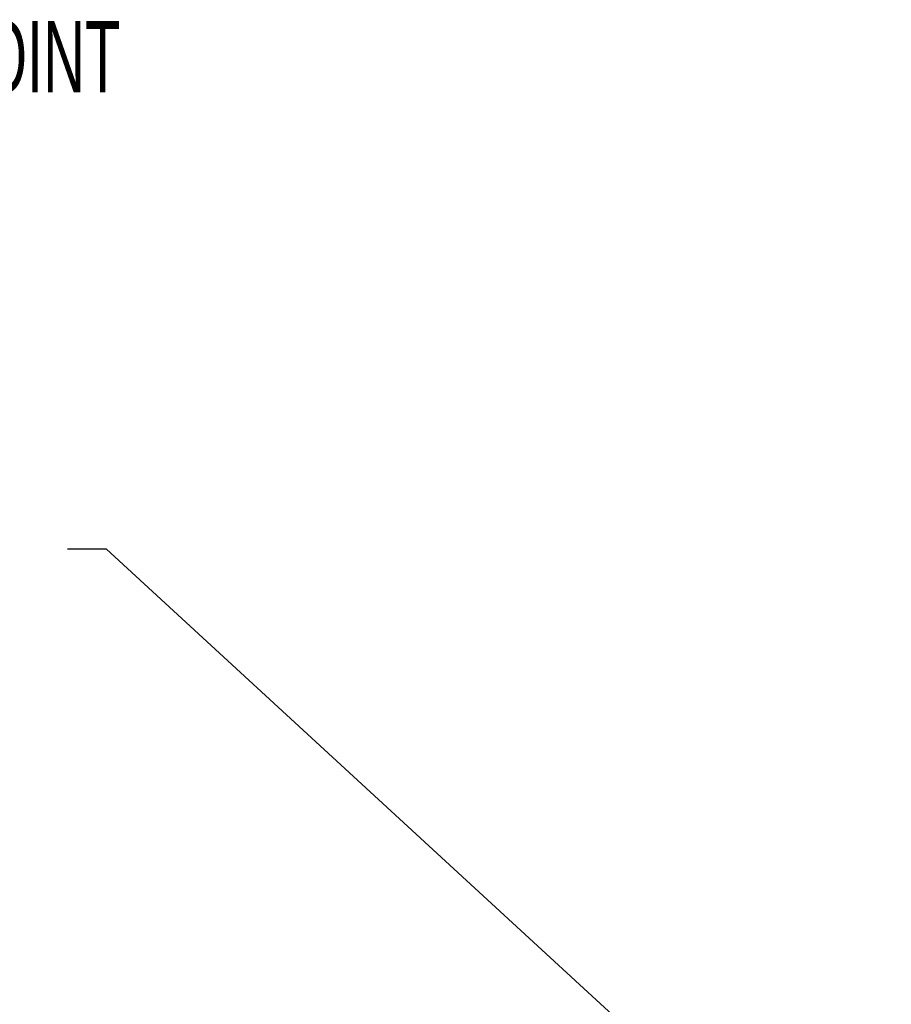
# Paper-space layout 'Sheet2' of a CAD drawing. Header units: millimetres. Extents: x 0 to 1118, y 0 to 864.
# Tile 83 of 85: x 698 to 769, y 601 to 681. Entities that reach past the tile are written whole.
import ezdxf

# ---------------------------------------------------------------- set-up
doc = ezdxf.new("R2010")
doc.units = ezdxf.units.MM
doc.styles.add('SLDTEXTSTYLE0', font='TXT', dxfattribs={"width": 0.605})
doc.dimstyles.new('SLDDIMSTYLE7', dxfattribs={"dimtxt": 0.18, "dimasz": 4.572, "dimexe": 0, "dimexo": 0.0625, "dimgap": 0, "dimtad": 0, "dimtih": 1, "dimtoh": 1, "dimdec": 0, "dimrnd": 1e-09, "dimzin": 0, "dimdsep": 46, "dimtxsty": 'Standard', "dimsah": 1, "dimcen": 0.09, "dimadec": 0, "dimazin": 0, "dimtfac": 4.572, "dimtdec": 0, "dimtofl": 0, "dimtmove": 0, "dimatfit": 3, "dimfxl": 1, "dimfrac": 2, "dimtolj": 1, "dimtzin": 0, "dimarcsym": 0})

# ---------------------------------------------------------------- blocks, each defined once
blk = doc.blocks.new('SW_NOTE_22')
at = {"color": 0, "linetype": 'Continuous', "lineweight": 0, "char_height": 5.82083, "attachment_point": 1, "style": 'SLDTEXTSTYLE0'}
for s, insert in [('M6 ATTACHMENT POINT', (0.537, 6.696)), ('TO SUPPORT PAD', (0.537, -2.065))]:
    blk.add_mtext(s, dxfattribs=dict(at, insert=insert))

psp = doc.layouts.new('Sheet2')

# ---------------------------------------------------------------- block references
at = {"color": 7, "linetype": 'Continuous', "lineweight": 0}
psp.add_blockref('SW_NOTE_22', (650.388, 673.972), dxfattribs=at)

# ---------------------------------------------------------------- leaders
psp.add_leader([(769.459, 578.807), (705.533, 637.621), (702.358, 637.621)], dimstyle='SLDDIMSTYLE7', dxfattribs=at)

doc.saveas('drawing.dxf')
